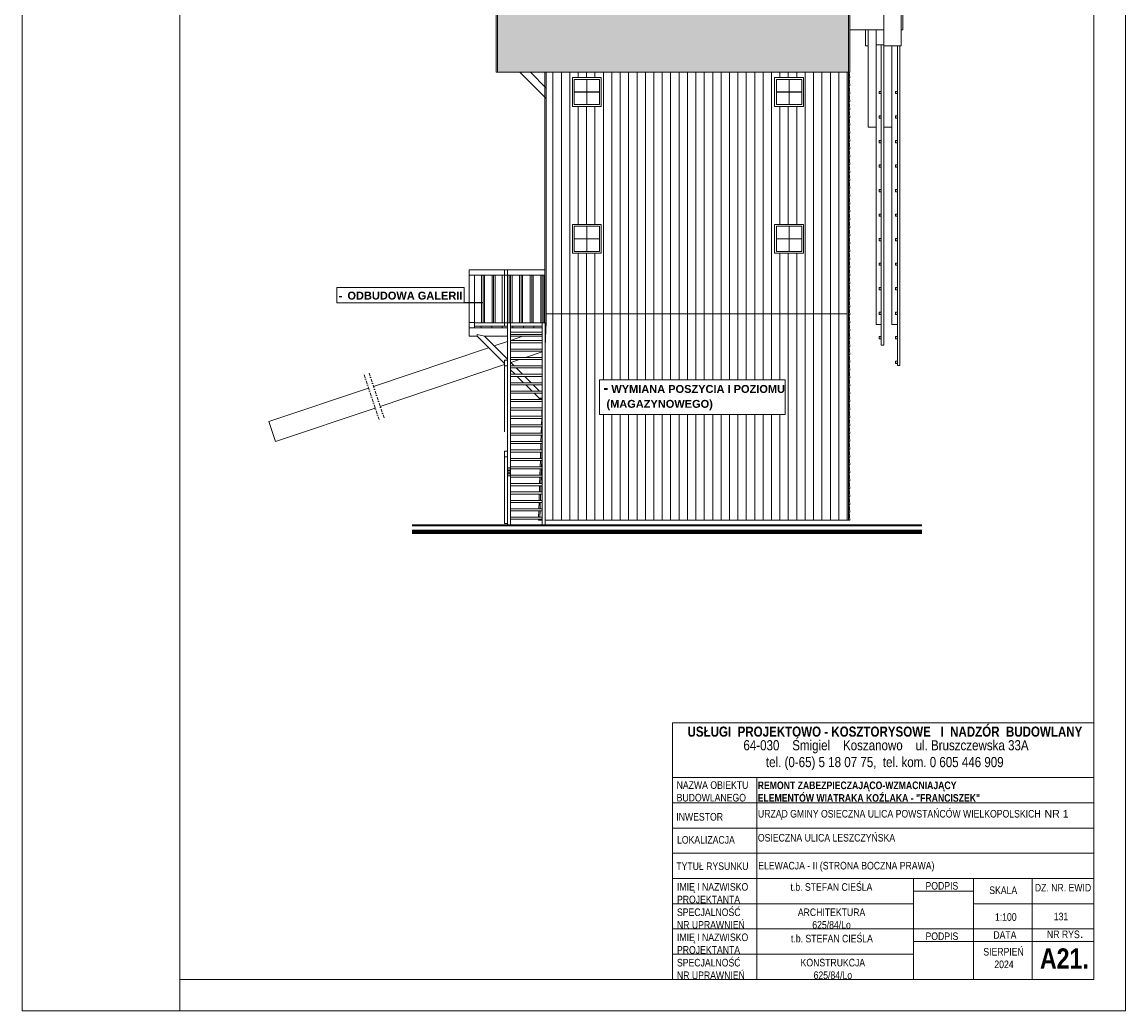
# Model space of a CAD drawing. Header units: millimetres. Extents: x -80660 to 263001, y 590205 to 619905.
# Tile 59 of 64: x 194225 to 215235, y 590205 to 609025. Entities that reach past the tile are written whole.
import ezdxf

# ---------------------------------------------------------------- set-up
doc = ezdxf.new("R2010")
doc.units = ezdxf.units.MM
doc.linetypes.add('DASHDOTX2', pattern=[2, 1, -0.5, 0, -0.5])
for name, color, linetype, lineweight in [('l.c. 20', 55, 'Continuous', 20), ('l.c. 35', 6, 'Continuous', 35), ('l.c. 5', 8, 'Continuous', 5), ('l.c.9', 3, 'Continuous', 9), ('l.k.k 15', 1, 'Continuous', 15), ('l.kr.kp.9', 5, 'DASHDOTX2', 9)]:
    doc.layers.add(name, color=color, linetype=linetype, lineweight=lineweight)
doc.styles.add('styl1', font='arial.ttf')
doc.dimstyles.new('stefan', dxfattribs={"dimtxt": 80, "dimasz": 60, "dimexe": 35, "dimexo": 0, "dimgap": 10, "dimtad": 1, "dimdec": 1, "dimlfac": 0.1, "dimtxsty": 'styl1', "dimblk": 'ARCHTICK', "dimcen": 2.5, "dimdle": 25, "dimadec": 0, "dimazin": 0, "dimtfac": 1, "dimtdec": 1, "dimtmove": 0, "dimatfit": 3, "dimfxl": 1, "dimarcsym": 0})

# ---------------------------------------------------------------- blocks, each defined once
blk = doc.blocks.new('_ArchTick')
at = {"color": 0, "const_width": 0.15}
blk.add_lwpolyline([(-0.5, -0.5), (0.5, 0.5)], dxfattribs=at)

msp = doc.modelspace()

# ---------------------------------------------------------------- hatches: boundary and pattern name
at = {"layer": 'l.c. 5'}
h = msp.add_hatch(dxfattribs=at)
h.set_pattern_fill('AR-RSHKE', color=0, scale=0.5, style=0)
h.set_pattern_definition([(0, (203274.12, 608069.9), (323.85, 152.4), [76.2, -63.5, 88.9, -38.1, 114.3, -50.8]), (0, (203350.32, 608076.25), (323.85, 152.4), [63.5, -241.3, 50.8, -76.2]), (0, (203502.72, 608060.37), (323.85, 152.4), [38.1, -393.7]), (90, (203274.12, 608069.9), (-107.95, 152.4), [146.05, -463.55]), (90, (203350.32, 608069.9), (-107.95, 152.4), [142.875, -466.725]), (90, (203413.82, 608069.9), (-107.95, 152.4), [133.35, -476.25]), (90, (203502.72, 608060.37), (-107.95, 152.4), [146.05, -463.55]), (90, (203540.82, 608060.37), (-107.95, 152.4), [146.05, -463.55]), (90, (203655.12, 608069.9), (-107.95, 152.4), [139.7, -469.9])])
h.paths.add_polyline_path([(203274.12, 608069.9), (203274.12, 612874.3), (208969.64, 612874.3), (209954.12, 610268.95), (209954.12, 608069.9)])
h.paths.add_polyline_path([(205120.35, 610141.82), (207961.08, 610141.82), (207961.08, 610644.43), (205120.35, 610644.43)], flags=16)
h.paths.add_polyline_path([(207967.08, 610145.93), (205134.81, 610145.93), (205134.81, 610628.61), (207967.08, 610628.61)], flags=24)
at = {"layer": 'l.c.9'}
h = msp.add_hatch(color=0, dxfattribs=at)
h.paths.add_polyline_path([(210579.12, 607705.11), (210539.12, 607705.11), (210539.12, 607662.68), (210579.12, 607662.68)])
h.paths.add_polyline_path([(210579.12, 607238.42), (210539.12, 607238.42), (210539.12, 607195.99), (210579.12, 607195.99)])
h.paths.add_polyline_path([(210579.12, 606771.73), (210539.12, 606771.73), (210539.12, 606729.3), (210579.12, 606729.3)])
h.paths.add_polyline_path([(210579.12, 606305.04), (210539.12, 606305.04), (210539.12, 606262.61), (210579.12, 606262.61)])
h.paths.add_polyline_path([(210579.12, 605838.35), (210539.12, 605838.35), (210539.12, 605795.92), (210579.12, 605795.92)])
h.paths.add_polyline_path([(210579.12, 605371.66), (210539.12, 605371.66), (210539.12, 605329.23), (210579.12, 605329.23)])
h.paths.add_polyline_path([(210579.12, 604904.97), (210539.12, 604904.97), (210539.12, 604862.54), (210579.12, 604862.54)])
h.paths.add_polyline_path([(210579.12, 604438.28), (210539.12, 604438.28), (210539.12, 604395.85), (210579.12, 604395.85)])
h.paths.add_polyline_path([(210579.12, 603971.59), (210539.12, 603971.59), (210539.12, 603929.16), (210579.12, 603929.16)])
h.paths.add_polyline_path([(210579.12, 603504.9), (210539.12, 603504.9), (210539.12, 603462.47), (210579.12, 603462.47)])
h.paths.add_polyline_path([(210579.12, 603038.21), (210539.12, 603038.21), (210539.12, 602995.78), (210579.12, 602995.78)])
h = msp.add_hatch(color=0, dxfattribs=at)
h.paths.add_polyline_path([(210889.12, 607705.11), (210849.12, 607705.11), (210849.12, 607662.68), (210889.12, 607662.68)])
h.paths.add_polyline_path([(210889.12, 607238.42), (210849.12, 607238.42), (210849.12, 607195.99), (210889.12, 607195.99)])
h.paths.add_polyline_path([(210889.12, 606771.73), (210849.12, 606771.73), (210849.12, 606729.3), (210889.12, 606729.3)])
h.paths.add_polyline_path([(210889.12, 606305.04), (210849.12, 606305.04), (210849.12, 606262.61), (210889.12, 606262.61)])
h.paths.add_polyline_path([(210889.12, 605838.35), (210849.12, 605838.35), (210849.12, 605795.92), (210889.12, 605795.92)])
h.paths.add_polyline_path([(210889.12, 605371.66), (210849.12, 605371.66), (210849.12, 605329.23), (210889.12, 605329.23)])
h.paths.add_polyline_path([(210889.12, 604904.97), (210849.12, 604904.97), (210849.12, 604862.54), (210889.12, 604862.54)])
h.paths.add_polyline_path([(210889.12, 604438.28), (210849.12, 604438.28), (210849.12, 604395.85), (210889.12, 604395.85)])
h.paths.add_polyline_path([(210889.12, 603971.59), (210849.12, 603971.59), (210849.12, 603929.16), (210889.12, 603929.16)])
h.paths.add_polyline_path([(210889.12, 603504.9), (210849.12, 603504.9), (210849.12, 603462.47), (210889.12, 603462.47)])
h.paths.add_polyline_path([(210889.12, 603038.21), (210849.12, 603038.21), (210849.12, 602995.78), (210889.12, 602995.78)])
h.paths.add_polyline_path([(210889.12, 602571.52), (210849.12, 602571.52), (210849.12, 602529.09), (210889.12, 602529.09)])

# ---------------------------------------------------------------- linework, layer by layer
at = {"layer": 'l.c. 20', "color": 0}
for p, q in [((210629.12, 608574.97), (210629.12, 609474.97)), ((210959.12, 608574.97), (210959.12, 609474.97)), ((210989.12, 608874.97), (210989.12, 609174.97)), ((209979.12, 608874.97), (210629.12, 608874.97)), ((210279.12, 608574.97), (210279.12, 608874.97)), ((210329.12, 607024.97), (210329.12, 608874.97)), ((210479.12, 603271.55), (210479.12, 608874.97)), ((210959.12, 608874.97), (210989.12, 608874.97)), ((210279.12, 608574.97), (210329.12, 608574.97)), ((210629.12, 608594.97), (210479.12, 608594.97)), ((210629.12, 608574.97), (210959.12, 608574.97)), ((210779.12, 603271.55), (210779.12, 608574.97)), ((210329.12, 607024.97), (210479.12, 607024.97)), ((210779.12, 607024.97), (210629.12, 607024.97)), ((203404.12, 603238.33), (203404.12, 604306.33)), ((203464.12, 599442.13), (203464.12, 604306.33)), ((203524.12, 599442.13), (203524.12, 603298.33)), ((204124.12, 599442.13), (204124.12, 603298.33)), ((204184.12, 599442.13), (204184.12, 603298.33)), ((210479.12, 603271.55), (210579.12, 603271.55)), ((210779.12, 603271.55), (210889.12, 603271.55)), ((203758.46, 603046.33), (203524.12, 602967.58)), ((203105.25, 602826.82), (200913.44, 602090.27)), ((203464.12, 602947.42), (203211.1, 602862.39)), ((203214.62, 602863.57), (203211.1, 602862.39)), ((203404.12, 601227.66), (203404.12, 602591.33)), ((203690.49, 602601.51), (203526.94, 602546.55)), ((204124.12, 602747.23), (203809.52, 602641.51)), ((203404.12, 602505.27), (201040.85, 601711.11)), ((200818.65, 602058.42), (198922.83, 601421.33)), ((200946.06, 601679.25), (199050.24, 601042.17)), ((198922.83, 601421.33), (199050.24, 601042.17)), ((203404.12, 599483.43), (203404.12, 600857.88))]:
    msp.add_line(p, q, dxfattribs=at)
at = {"layer": 'l.c. 35', "color": 0}
for p, q in [((211349.82, 599442.13), (201648.85, 599442.13)), ((211349.82, 599342.13), (201648.85, 599342.13)), ((211349.82, 599337.13), (201648.85, 599337.13)), ((211349.82, 599332.13), (201648.85, 599332.13)), ((211349.82, 599327.13), (201648.85, 599327.13)), ((211349.82, 599322.13), (201648.85, 599322.13)), ((211349.82, 599317.13), (201648.85, 599317.13)), ((211349.82, 599312.13), (201648.85, 599312.13)), ((211349.82, 599307.13), (201648.85, 599307.13)), ((211349.82, 599302.13), (201648.85, 599302.13)), ((211349.82, 599297.13), (201648.85, 599297.13))]:
    msp.add_line(p, q, dxfattribs=at)
at = {"layer": 'l.c. 5', "color": 0}
for p, q in [((204329.12, 599546.13), (204329.12, 608069.9)), ((204489.12, 599546.13), (204489.12, 608069.9)), ((204649.12, 599546.13), (204649.12, 608069.9)), ((204649.12, 599546.13), (204649.12, 608069.9)), ((204809.12, 607968.13), (204809.12, 608069.9)), ((204969.12, 607968.13), (204969.12, 608069.9)), ((205129.12, 607968.13), (205129.12, 608069.9)), ((205289.12, 602219.06), (205289.12, 608069.9)), ((205449.12, 602219.06), (205449.12, 608069.9)), ((205609.12, 602219.06), (205609.12, 608069.9)), ((205769.12, 602219.06), (205769.12, 608069.9)), ((205929.12, 602219.06), (205929.12, 608069.9)), ((206089.12, 602219.06), (206089.12, 608069.9)), ((206249.12, 602219.06), (206249.12, 608069.9)), ((206409.12, 602219.06), (206409.12, 608069.9)), ((206569.12, 602219.06), (206569.12, 608069.9)), ((206729.12, 602219.06), (206729.12, 608069.9)), ((206889.12, 602219.06), (206889.12, 608069.9)), ((207049.12, 602219.06), (207049.12, 608069.9)), ((207209.12, 602219.06), (207209.12, 608069.9)), ((207369.12, 602219.06), (207369.12, 608069.9)), ((207529.12, 602219.06), (207529.12, 608069.9)), ((207689.12, 602219.06), (207689.12, 608069.9)), ((207849.12, 602219.06), (207849.12, 608069.9)), ((208009.12, 602219.06), (208009.12, 608069.9)), ((208169.12, 602219.06), (208169.12, 608069.9)), ((208329.12, 602219.06), (208329.12, 608069.9)), ((208489.12, 602219.06), (208489.12, 608069.9)), ((208649.12, 607968.13), (208649.12, 608069.9)), ((208809.12, 607968.13), (208809.12, 608069.9)), ((208969.12, 607968.13), (208969.12, 608069.9)), ((209129.12, 599546.13), (209129.12, 608069.9)), ((209289.12, 599546.13), (209289.12, 608069.9)), ((209449.12, 599546.13), (209449.12, 608069.9)), ((209609.12, 599546.13), (209609.12, 608069.9)), ((209769.12, 599546.13), (209769.12, 608069.9)), ((204809.12, 605174.13), (204809.12, 607418.13)), ((204969.12, 605174.13), (204969.12, 607418.13)), ((205129.12, 605174.13), (205129.12, 607418.13)), ((208649.12, 605174.13), (208649.12, 607418.13)), ((208809.12, 605174.13), (208809.12, 607418.13)), ((208969.12, 605174.13), (208969.12, 607418.13)), ((204809.12, 599546.13), (204809.12, 604624.13)), ((204969.12, 599546.13), (204969.12, 604624.13)), ((205129.12, 599546.13), (205129.12, 604624.13)), ((208649.12, 602219.06), (208649.12, 604624.13)), ((208809.12, 599546.13), (208809.12, 604624.13)), ((208969.12, 599546.13), (208969.12, 604624.13)), ((205289.12, 599546.13), (205289.12, 601554.14)), ((205449.12, 599546.13), (205449.12, 601554.14)), ((205609.12, 599546.13), (205609.12, 601554.14)), ((205769.12, 599546.13), (205769.12, 601554.14)), ((205929.12, 599546.13), (205929.12, 601554.14)), ((206089.12, 599546.13), (206089.12, 601554.14)), ((206249.12, 599546.13), (206249.12, 601554.14)), ((206409.12, 599546.13), (206409.12, 601554.14)), ((206569.12, 599546.13), (206569.12, 601554.14)), ((206729.12, 599546.13), (206729.12, 601554.14)), ((206889.12, 599546.13), (206889.12, 601554.14)), ((207049.12, 599546.13), (207049.12, 601554.14)), ((207209.12, 599546.13), (207209.12, 601554.14)), ((207369.12, 599546.13), (207369.12, 601554.14)), ((207529.12, 599546.13), (207529.12, 601554.14)), ((207689.12, 599546.13), (207689.12, 601554.14)), ((207849.12, 599546.13), (207849.12, 601554.14)), ((208009.12, 599546.13), (208009.12, 601554.14)), ((208169.12, 599546.13), (208169.12, 601554.14)), ((208329.12, 599546.13), (208329.12, 601554.14)), ((208489.12, 599546.13), (208489.12, 601554.14)), ((208649.12, 599546.13), (208649.12, 601554.14))]:
    msp.add_line(p, q, dxfattribs=at)
at = {"layer": 'l.c.9', "color": 0}
for p, q in [((194225.06, 619904.52), (194225.06, 590204.52)), ((197225.06, 619904.52), (197225.06, 590204.52)), ((215225.06, 619904.52), (215225.06, 590204.52)), ((214625.06, 619104.52), (214625.06, 590804.52)), ((203249.12, 612919.36), (203249.12, 608069.9)), ((203274.12, 612919.36), (203274.12, 608069.9)), ((209954.12, 608069.9), (209954.12, 610268.95)), ((209979.12, 608069.9), (209979.12, 610202.79)), ((210579.12, 602875.57), (210579.12, 608594.97)), ((210629.12, 602875.57), (210629.12, 608574.97)), ((210889.12, 602486.66), (210889.12, 608574.97)), ((210929.12, 602486.66), (210929.12, 608574.97)), ((203249.12, 608069.9), (209979.12, 608069.9)), ((204199.12, 607572.05), (203701.27, 608069.9)), ((204199.12, 607770.04), (203899.26, 608069.9)), ((204174.12, 608069.9), (204174.12, 603298.33)), ((204199.12, 608069.9), (204199.12, 603314.13)), ((209929.12, 599546.13), (209929.12, 608069.9)), ((209954.12, 608069.9), (209954.12, 599546.13)), ((209979.12, 607966.13), (209968.74, 608069.9)), ((205249.12, 607968.13), (204699.12, 607968.13)), ((204699.12, 607968.13), (204699.12, 607418.13)), ((204972.12, 607933.13), (204734.12, 607933.13)), ((204734.12, 607933.13), (204734.12, 607694.13)), ((204974.12, 607935.13), (204972.12, 607933.13)), ((204972.12, 607933.13), (204972.12, 607695.13)), ((204976.12, 607933.13), (204974.12, 607935.13)), ((204976.12, 607933.13), (204976.12, 607695.13)), ((205214.12, 607933.13), (204976.12, 607933.13)), ((205214.12, 607933.13), (205214.12, 607695.13)), ((205249.12, 607968.13), (205249.12, 607418.13)), ((209099.12, 607968.13), (208549.12, 607968.13)), ((208549.12, 607968.13), (208549.12, 607418.13)), ((208584.12, 607933.13), (208584.12, 607694.13)), ((208822.12, 607933.13), (208584.12, 607933.13)), ((208824.12, 607935.13), (208822.12, 607933.13)), ((208822.12, 607933.13), (208822.12, 607695.13)), ((208826.12, 607933.13), (208824.12, 607935.13)), ((209064.12, 607933.13), (208826.12, 607933.13)), ((208826.12, 607933.13), (208826.12, 607695.13)), ((209064.12, 607933.13), (209064.12, 607695.13)), ((209099.12, 607968.13), (209099.12, 607418.13)), ((209979.12, 607966.13), (209954.12, 607966.13)), ((209979.12, 607816.13), (209954.12, 607816.13)), ((209979.12, 607816.13), (209964.12, 607966.13)), ((209979.12, 607661.13), (209964.12, 607816.13)), ((204732.12, 607693.13), (204734.12, 607695.13)), ((204732.12, 607693.13), (204734.12, 607691.13)), ((204972.12, 607695.13), (204734.12, 607695.13)), ((204734.12, 607692.13), (204734.12, 607453.13)), ((204972.12, 607691.13), (204734.12, 607691.13)), ((204976.12, 607691.13), (204972.12, 607695.13)), ((204976.12, 607695.13), (204972.12, 607691.13)), ((204972.12, 607691.13), (204972.12, 607453.13)), ((205214.12, 607695.13), (204976.12, 607695.13)), ((205214.12, 607691.13), (204976.12, 607691.13)), ((204976.12, 607691.13), (204976.12, 607453.13)), ((205216.12, 607693.13), (205214.12, 607695.13)), ((205216.12, 607693.13), (205214.12, 607691.13)), ((205214.12, 607691.13), (205214.12, 607453.13)), ((208582.12, 607693.13), (208584.12, 607695.13)), ((208582.12, 607693.13), (208584.12, 607691.13)), ((208822.12, 607695.13), (208584.12, 607695.13)), ((208584.12, 607692.13), (208584.12, 607453.13)), ((208822.12, 607691.13), (208584.12, 607691.13)), ((208826.12, 607695.13), (208822.12, 607691.13)), ((208826.12, 607691.13), (208822.12, 607695.13)), ((208822.12, 607691.13), (208822.12, 607453.13)), ((209064.12, 607695.13), (208826.12, 607695.13)), ((209064.12, 607691.13), (208826.12, 607691.13)), ((208826.12, 607691.13), (208826.12, 607453.13)), ((209066.12, 607693.13), (209064.12, 607695.13)), ((209066.12, 607693.13), (209064.12, 607691.13)), ((209064.12, 607691.13), (209064.12, 607453.13)), ((209979.12, 607661.13), (209954.12, 607661.13)), ((209979.12, 607511.13), (209964.12, 607661.13)), ((210539.12, 607705.11), (210579.12, 607705.11)), ((210539.12, 607662.68), (210539.12, 607705.11)), ((210539.12, 607662.68), (210579.12, 607662.68)), ((210849.12, 607705.11), (210889.12, 607705.11)), ((210849.12, 607662.68), (210849.12, 607705.11)), ((210849.12, 607662.68), (210889.12, 607662.68)), ((205249.12, 607418.13), (204699.12, 607418.13)), ((204972.12, 607453.13), (204734.12, 607453.13)), ((204974.12, 607451.13), (204972.12, 607453.13)), ((204974.12, 607451.13), (204976.12, 607453.13)), ((205214.12, 607453.13), (204976.12, 607453.13)), ((209099.12, 607418.13), (208549.12, 607418.13)), ((208822.12, 607453.13), (208584.12, 607453.13)), ((208824.12, 607451.13), (208822.12, 607453.13)), ((208824.12, 607451.13), (208826.12, 607453.13)), ((209064.12, 607453.13), (208826.12, 607453.13)), ((209979.12, 607511.13), (209954.12, 607511.13)), ((209979.12, 607361.13), (209964.12, 607511.13)), ((209979.12, 607361.13), (209954.12, 607361.13)), ((209979.12, 607211.13), (209954.12, 607211.13)), ((209979.12, 607211.13), (209964.12, 607361.13)), ((209979.12, 607061.13), (209964.12, 607211.13)), ((210539.12, 607238.42), (210579.12, 607238.42)), ((210539.12, 607195.99), (210539.12, 607238.42)), ((210539.12, 607195.99), (210579.12, 607195.99)), ((210849.12, 607238.42), (210889.12, 607238.42)), ((210849.12, 607195.99), (210849.12, 607238.42)), ((210849.12, 607238.42), (210889.12, 607238.42)), ((210849.12, 607195.99), (210849.12, 607238.42)), ((210849.12, 607195.99), (210889.12, 607195.99)), ((210849.12, 607195.99), (210889.12, 607195.99)), ((209979.12, 607061.13), (209954.12, 607061.13)), ((209979.12, 606911.13), (209964.12, 607061.13)), ((209979.12, 606911.13), (209954.12, 606911.13)), ((209979.12, 606761.13), (209954.12, 606761.13)), ((209979.12, 606761.13), (209964.12, 606911.13)), ((209979.12, 606611.13), (209964.12, 606761.13)), ((210539.12, 606729.3), (210539.12, 606771.73)), ((210539.12, 606771.73), (210579.12, 606771.73)), ((210849.12, 606771.73), (210889.12, 606771.73)), ((210849.12, 606729.3), (210849.12, 606771.73)), ((209979.12, 606611.13), (209954.12, 606611.13)), ((209979.12, 606461.13), (209964.12, 606611.13)), ((210539.12, 606729.3), (210579.12, 606729.3)), ((210849.12, 606729.3), (210889.12, 606729.3)), ((209979.12, 606461.13), (209954.12, 606461.13)), ((209979.12, 606311.13), (209964.12, 606461.13)), ((209979.12, 606461.13), (209979.12, 606461.13)), ((209979.12, 606311.13), (209954.12, 606311.13)), ((209979.12, 606161.13), (209954.12, 606161.13)), ((209979.12, 606161.13), (209964.12, 606311.13)), ((209979.12, 606011.13), (209964.12, 606161.13)), ((210539.12, 606262.61), (210539.12, 606305.04)), ((210539.12, 606305.04), (210579.12, 606305.04)), ((210539.12, 606262.61), (210579.12, 606262.61)), ((210849.12, 606305.04), (210889.12, 606305.04)), ((210849.12, 606262.61), (210849.12, 606305.04)), ((210849.12, 606262.61), (210889.12, 606262.61)), ((209979.12, 606011.13), (209954.12, 606011.13)), ((209979.12, 605861.13), (209964.12, 606011.13)), ((209979.12, 605861.13), (209954.12, 605861.13)), ((209979.12, 605711.13), (209954.12, 605711.13)), ((209979.12, 605711.13), (209964.12, 605861.13)), ((209979.12, 605561.13), (209964.12, 605711.13)), ((210539.12, 605795.92), (210539.12, 605838.35)), ((210539.12, 605838.35), (210579.12, 605838.35)), ((210539.12, 605795.92), (210579.12, 605795.92)), ((210849.12, 605795.92), (210849.12, 605838.35)), ((210849.12, 605838.35), (210889.12, 605838.35)), ((210849.12, 605795.92), (210889.12, 605795.92)), ((209979.12, 605561.13), (209954.12, 605561.13)), ((209979.12, 605561.13), (209954.12, 605561.13)), ((209979.12, 605411.13), (209964.12, 605561.13)), ((209979.12, 605411.13), (209954.12, 605411.13)), ((209979.12, 605261.13), (209964.12, 605411.13)), ((210539.12, 605329.23), (210539.12, 605371.66)), ((210539.12, 605371.66), (210579.12, 605371.66)), ((210539.12, 605329.23), (210579.12, 605329.23)), ((210849.12, 605329.23), (210849.12, 605371.66)), ((210849.12, 605371.66), (210889.12, 605371.66)), ((210849.12, 605329.23), (210889.12, 605329.23)), ((205249.12, 605174.13), (204699.12, 605174.13)), ((204699.12, 605174.13), (204699.12, 604624.13)), ((204972.12, 605139.13), (204734.12, 605139.13)), ((204734.12, 605139.13), (204734.12, 604900.13)), ((204974.12, 605141.13), (204972.12, 605139.13)), ((204972.12, 605139.13), (204972.12, 604901.13)), ((204976.12, 605139.13), (204974.12, 605141.13)), ((205214.12, 605139.13), (204976.12, 605139.13)), ((204976.12, 605139.13), (204976.12, 604901.13)), ((205214.12, 605139.13), (205214.12, 604901.13)), ((205249.12, 605174.13), (205249.12, 604624.13)), ((209099.12, 605174.13), (208549.12, 605174.13)), ((208549.12, 605174.13), (208549.12, 604624.13)), ((208822.12, 605139.13), (208584.12, 605139.13)), ((208584.12, 605139.13), (208584.12, 604900.13)), ((208824.12, 605141.13), (208822.12, 605139.13)), ((208822.12, 605139.13), (208822.12, 604901.13)), ((208826.12, 605139.13), (208824.12, 605141.13)), ((209064.12, 605139.13), (208826.12, 605139.13)), ((208826.12, 605139.13), (208826.12, 604901.13)), ((209064.12, 605139.13), (209064.12, 604901.13)), ((209099.12, 605174.13), (209099.12, 604624.13)), ((209979.12, 605261.13), (209954.12, 605261.13)), ((209979.12, 605106.13), (209954.12, 605106.13)), ((209979.12, 605106.13), (209964.12, 605261.13)), ((209979.12, 604956.13), (209964.12, 605106.13)), ((204732.12, 604899.13), (204734.12, 604901.13)), ((204732.12, 604899.13), (204734.12, 604897.13)), ((204972.12, 604901.13), (204734.12, 604901.13)), ((204734.12, 604898.13), (204734.12, 604659.13)), ((204972.12, 604897.13), (204734.12, 604897.13)), ((204976.12, 604901.13), (204972.12, 604897.13)), ((204976.12, 604897.13), (204972.12, 604901.13)), ((204972.12, 604897.13), (204972.12, 604659.13)), ((205214.12, 604901.13), (204976.12, 604901.13)), ((204976.12, 604897.13), (204976.12, 604659.13)), ((205214.12, 604897.13), (204976.12, 604897.13)), ((205216.12, 604899.13), (205214.12, 604901.13)), ((205216.12, 604899.13), (205214.12, 604897.13)), ((205214.12, 604897.13), (205214.12, 604659.13)), ((208582.12, 604899.13), (208584.12, 604901.13)), ((208582.12, 604899.13), (208584.12, 604897.13)), ((208822.12, 604901.13), (208584.12, 604901.13)), ((208584.12, 604898.13), (208584.12, 604659.13)), ((208822.12, 604897.13), (208584.12, 604897.13)), ((208826.12, 604901.13), (208822.12, 604897.13)), ((208826.12, 604897.13), (208822.12, 604901.13)), ((208822.12, 604897.13), (208822.12, 604659.13)), ((209064.12, 604901.13), (208826.12, 604901.13)), ((208826.12, 604897.13), (208826.12, 604659.13)), ((209064.12, 604897.13), (208826.12, 604897.13)), ((209066.12, 604899.13), (209064.12, 604901.13)), ((209066.12, 604899.13), (209064.12, 604897.13)), ((209064.12, 604897.13), (209064.12, 604659.13)), ((209979.12, 604956.13), (209954.12, 604956.13)), ((209979.12, 604806.13), (209964.12, 604956.13)), ((210539.12, 604862.54), (210539.12, 604904.97)), ((210539.12, 604904.97), (210579.12, 604904.97)), ((210849.12, 604862.54), (210849.12, 604904.97)), ((210849.12, 604904.97), (210889.12, 604904.97)), ((210849.12, 604862.54), (210849.12, 604904.97)), ((210849.12, 604904.97), (210889.12, 604904.97)), ((204972.12, 604659.13), (204734.12, 604659.13)), ((204974.12, 604657.13), (204972.12, 604659.13)), ((204974.12, 604657.13), (204976.12, 604659.13)), ((205214.12, 604659.13), (204976.12, 604659.13)), ((208822.12, 604659.13), (208584.12, 604659.13)), ((208824.12, 604657.13), (208822.12, 604659.13)), ((208824.12, 604657.13), (208826.12, 604659.13)), ((209064.12, 604659.13), (208826.12, 604659.13)), ((209979.12, 604806.13), (209954.12, 604806.13)), ((209979.12, 604656.13), (209954.12, 604656.13)), ((209979.12, 604656.13), (209954.12, 604656.13)), ((209979.12, 604656.13), (209964.12, 604806.13)), ((209979.12, 604506.13), (209964.12, 604656.13)), ((210539.12, 604862.54), (210579.12, 604862.54)), ((210849.12, 604862.54), (210889.12, 604862.54)), ((210849.12, 604862.54), (210889.12, 604862.54)), ((205249.12, 604624.13), (204699.12, 604624.13)), ((209099.12, 604624.13), (208549.12, 604624.13)), ((209979.12, 604506.13), (209954.12, 604506.13)), ((209979.12, 604356.13), (209964.12, 604506.13)), ((202734.12, 604306.33), (203464.12, 604306.33)), ((202734.12, 604306.33), (202734.12, 603046.33)), ((203464.12, 604306.33), (204174.12, 604306.33)), ((209979.12, 604356.13), (209954.12, 604356.13)), ((209979.12, 604201.13), (209964.12, 604356.13)), ((210539.12, 604438.28), (210579.12, 604438.28)), ((210539.12, 604395.85), (210539.12, 604438.28)), ((210539.12, 604395.85), (210579.12, 604395.85)), ((210849.12, 604395.85), (210849.12, 604438.28)), ((210849.12, 604438.28), (210889.12, 604438.28)), ((210849.12, 604395.85), (210889.12, 604395.85)), ((202734.12, 604206.33), (203404.12, 604206.33)), ((202834.12, 604206.33), (202834.12, 603206.33)), ((202970.62, 603298.33), (202970.62, 604206.33)), ((202999.12, 604206.33), (202999.12, 603298.33)), ((203027.62, 603298.33), (203027.62, 604206.33)), ((203170.62, 603298.33), (203170.62, 604206.33)), ((203199.12, 604206.33), (203199.12, 603298.33)), ((203227.62, 603298.33), (203227.62, 604206.33)), ((203364.12, 604206.33), (203364.12, 603298.33)), ((203404.12, 604206.33), (203464.12, 604206.33)), ((203464.12, 604206.33), (204174.12, 604206.33)), ((203495.62, 603298.33), (203495.62, 604206.33)), ((203524.12, 604206.33), (203524.12, 603298.33)), ((203552.62, 603298.33), (203552.62, 604206.33)), ((203695.62, 603298.33), (203695.62, 604206.33)), ((203724.12, 604206.33), (203724.12, 603298.33)), ((203752.62, 603298.33), (203752.62, 604206.33)), ((203895.62, 603298.33), (203895.62, 604206.33)), ((203924.12, 604206.33), (203924.12, 603298.33)), ((203952.62, 603298.33), (203952.62, 604206.33)), ((204095.62, 603298.33), (204095.62, 604206.33)), ((204124.12, 604206.33), (204124.12, 603298.33)), ((204152.62, 603298.33), (204152.62, 604206.33)), ((209979.12, 604201.13), (209954.12, 604201.13)), ((209979.12, 604051.13), (209954.12, 604051.13)), ((209979.12, 604051.13), (209964.12, 604201.13)), ((209979.12, 603901.13), (209964.12, 604051.13)), ((209979.12, 603901.13), (209954.12, 603901.13)), ((209979.12, 603751.13), (209964.12, 603901.13)), ((210539.12, 603971.59), (210579.12, 603971.59)), ((210539.12, 603929.16), (210539.12, 603971.59)), ((210539.12, 603929.16), (210579.12, 603929.16)), ((210849.12, 603929.16), (210849.12, 603971.59)), ((210849.12, 603971.59), (210889.12, 603971.59)), ((210849.12, 603929.16), (210889.12, 603929.16)), ((209979.12, 603751.13), (209954.12, 603751.13)), ((209979.12, 603601.13), (209964.12, 603751.13)), ((204199.12, 603474.13), (209929.12, 603474.13)), ((209979.12, 603601.13), (209954.12, 603601.13)), ((209979.12, 603451.13), (209954.12, 603451.13)), ((209979.12, 603451.13), (209964.12, 603601.13)), ((209979.12, 603301.13), (209964.12, 603451.13)), ((210539.12, 603504.9), (210579.12, 603504.9)), ((210539.12, 603462.47), (210539.12, 603504.9)), ((210539.12, 603462.47), (210579.12, 603462.47)), ((210849.12, 603504.9), (210889.12, 603504.9)), ((210849.12, 603462.47), (210849.12, 603504.9)), ((210849.12, 603462.47), (210889.12, 603462.47)), ((202834.12, 603306.33), (202734.12, 603306.33)), ((202734.12, 603206.33), (203464.12, 603206.33)), ((202834.12, 603298.33), (203464.12, 603298.33)), ((202834.12, 603238.33), (203464.12, 603238.33)), ((202965.52, 603238.33), (202965.52, 603206.33)), ((203165.52, 603238.33), (203165.52, 603206.33)), ((203365.52, 603238.33), (203365.52, 603206.33)), ((203464.12, 603298.33), (204198.61, 603298.33)), ((203524.12, 603238.33), (204124.12, 603238.33)), ((203524.12, 603206.33), (204124.12, 603206.33)), ((203565.52, 603238.33), (203565.52, 603206.33)), ((203765.52, 603238.33), (203765.52, 603206.33)), ((203965.52, 603238.33), (203965.52, 603206.33)), ((204199.12, 603314.13), (204184.12, 602846.57)), ((209979.12, 603301.13), (209954.12, 603301.13)), ((209979.12, 603151.13), (209964.12, 603301.13)), ((202885.74, 603046.33), (202734.12, 603046.33)), ((202734.12, 603046.33), (202885.74, 603046.33)), ((202885.74, 603076.33), (202885.74, 603046.33)), ((202885.74, 603046.33), (202885.74, 603076.33)), ((202885.74, 603076.33), (203027.16, 603046.33)), ((203404.12, 602527.95), (202885.74, 603046.33)), ((203027.16, 603046.33), (203214.62, 603046.33)), ((203464.12, 603046.33), (203027.16, 603046.33)), ((203464.12, 602609.37), (203027.16, 603046.33)), ((204124.12, 603121.51), (203524.12, 603121.51)), ((204124.12, 603081.51), (203524.12, 603081.51)), ((204124.12, 603046.33), (203524.12, 603046.33)), ((203524.12, 603046.33), (203934.62, 603046.33)), ((209979.12, 603151.13), (209954.12, 603151.13)), ((209979.12, 603001.13), (209954.12, 603001.13)), ((209979.12, 603001.13), (209964.12, 603151.13)), ((209979.12, 602851.13), (209964.12, 603001.13)), ((209979.12, 603001.13), (209979.12, 603001.13)), ((210539.12, 603038.21), (210579.12, 603038.21)), ((210539.12, 602995.78), (210539.12, 603038.21)), ((210539.12, 602995.78), (210579.12, 602995.78)), ((210849.12, 603038.21), (210889.12, 603038.21)), ((210849.12, 602995.78), (210849.12, 603038.21)), ((210849.12, 602995.78), (210889.12, 602995.78)), ((204124.12, 602961.51), (203524.12, 602961.51)), ((204124.12, 602921.51), (203524.12, 602921.51)), ((204124.12, 602801.51), (203524.12, 602801.51)), ((209979.12, 602851.13), (209954.12, 602851.13)), ((209979.12, 602701.13), (209964.12, 602851.13)), ((210579.12, 602875.57), (210629.12, 602875.57)), ((203404.12, 602591.33), (203464.12, 602591.33)), ((204124.12, 602761.51), (203524.12, 602761.51)), ((204124.12, 602641.51), (203524.12, 602641.51)), ((204124.12, 602601.51), (203524.12, 602601.51)), ((209979.12, 602701.13), (209954.12, 602701.13)), ((209979.12, 602551.13), (209964.12, 602701.13)), ((210849.12, 602571.52), (210889.12, 602571.52)), ((210849.12, 602529.09), (210849.12, 602571.52)), ((203404.12, 602484.66), (203464.12, 602484.66)), ((203591.98, 602481.51), (203524.12, 602549.37)), ((204124.12, 602481.51), (203524.12, 602481.51)), ((204124.12, 602441.51), (203524.12, 602441.51)), ((203610.56, 602321.51), (203524.12, 602407.95)), ((203751.98, 602321.51), (203631.98, 602441.51)), ((209979.12, 602551.13), (209954.12, 602551.13)), ((209979.12, 602401.13), (209954.12, 602401.13)), ((209979.12, 602401.13), (209964.12, 602551.13)), ((209979.12, 602251.13), (209964.12, 602401.13)), ((210849.12, 602529.09), (210889.12, 602529.09)), ((210889.12, 602486.66), (210929.12, 602486.66)), ((204048.94, 602321.51), (203524.12, 602321.51)), ((204124.12, 602321.51), (203524.12, 602321.51)), ((204124.12, 602281.51), (203524.12, 602281.51)), ((204124.12, 602161.51), (203524.12, 602161.51)), ((203770.56, 602161.51), (203650.56, 602281.51)), ((203911.98, 602161.51), (203791.98, 602281.51)), ((209979.12, 602251.13), (209954.12, 602251.13)), ((209979.12, 602101.13), (209964.12, 602251.13)), ((204124.12, 602121.51), (203524.12, 602121.51)), ((204124.12, 602001.51), (203524.12, 602001.51)), ((204124.12, 601961.51), (203524.12, 601961.51)), ((203934.62, 601997.45), (203810.56, 602121.51)), ((204071.98, 602001.51), (203951.98, 602121.51)), ((204065.74, 601866.33), (203970.56, 601961.51)), ((204124.12, 601949.37), (204111.98, 601961.51)), ((209979.12, 602101.13), (209954.12, 602101.13)), ((209979.12, 602101.13), (209954.12, 602101.13)), ((209979.12, 601951.13), (209954.12, 601951.13)), ((209979.12, 601951.13), (209964.12, 602101.13)), ((209979.12, 601801.13), (209964.12, 601951.13)), ((204124.12, 601841.51), (203524.12, 601841.51)), ((204124.12, 601801.51), (203524.12, 601801.51)), ((204065.74, 601866.33), (204065.74, 601841.51)), ((204065.74, 601866.33), (204125.74, 601866.33)), ((204065.74, 601866.33), (204090.56, 601841.51)), ((204125.74, 601866.33), (204100.91, 601841.51)), ((204124.12, 601755.84), (204116.6, 601521.51)), ((209979.12, 601801.13), (209954.12, 601801.13)), ((209979.12, 601646.13), (209964.12, 601801.13)), ((204124.12, 601681.51), (203524.12, 601681.51)), ((204124.12, 601641.51), (203524.12, 601641.51)), ((204124.12, 601521.51), (203524.12, 601521.51)), ((209979.12, 601646.13), (209954.12, 601646.13)), ((209979.12, 601496.13), (209964.12, 601646.13)), ((204124.12, 601481.51), (203524.12, 601481.51)), ((204124.12, 601361.51), (203524.12, 601361.51)), ((204124.12, 601321.51), (203524.12, 601321.51)), ((204110.18, 601321.51), (204106.33, 601201.51)), ((204115.31, 601481.51), (204111.46, 601361.51)), ((209979.12, 601496.13), (209954.12, 601496.13)), ((209979.12, 601346.13), (209954.12, 601346.13)), ((209979.12, 601346.13), (209964.12, 601496.13)), ((209979.12, 601196.13), (209964.12, 601346.13)), ((204124.12, 601201.51), (203524.12, 601201.51)), ((204124.12, 601161.51), (203524.12, 601161.51)), ((204105.05, 601161.51), (204101.2, 601041.51)), ((209979.12, 601196.13), (209954.12, 601196.13)), ((209979.12, 601046.13), (209964.12, 601196.13)), ((204124.12, 601041.51), (203524.12, 601041.51)), ((204124.12, 601001.51), (203524.12, 601001.51)), ((204124.12, 601001.51), (203524.12, 601001.51)), ((204124.12, 600881.51), (203524.12, 600881.51)), ((204099.91, 601001.51), (204096.06, 600881.51)), ((204124.12, 600976.33), (204121.07, 600881.51)), ((209979.12, 601046.13), (209954.12, 601046.13)), ((209979.12, 600896.13), (209954.12, 600896.13)), ((209979.12, 600896.13), (209964.12, 601046.13)), ((209979.12, 600746.13), (209964.12, 600896.13)), ((203404.12, 600857.88), (203464.12, 600857.88)), ((203404.12, 600751.2), (203464.12, 600751.2)), ((204124.12, 600841.51), (203524.12, 600841.51)), ((204124.12, 600721.51), (203524.12, 600721.51)), ((204124.12, 600681.51), (203524.12, 600681.51)), ((204089.64, 600681.51), (204085.79, 600561.51)), ((204094.78, 600841.51), (204090.93, 600721.51)), ((204114.66, 600681.51), (204110.81, 600561.51)), ((204119.79, 600841.51), (204115.94, 600721.51)), ((209979.12, 600746.13), (209954.12, 600746.13)), ((209979.12, 600596.13), (209964.12, 600746.13)), ((203464.12, 600537.85), (203524.12, 600537.85)), ((203464.12, 600537.85), (203524.12, 600391.63)), ((203524.12, 600537.85), (203464.12, 600391.63)), ((204124.12, 600561.51), (203524.12, 600561.51)), ((204124.12, 600521.51), (203524.12, 600521.51)), ((204084.51, 600521.51), (204080.66, 600401.51)), ((204109.52, 600521.51), (204105.68, 600401.51)), ((209979.12, 600596.13), (209954.12, 600596.13)), ((209979.12, 600446.13), (209964.12, 600596.13)), ((203464.12, 600391.63), (203524.12, 600391.63)), ((204124.12, 600401.51), (203524.12, 600401.51)), ((204124.12, 600361.51), (203524.12, 600361.51)), ((204079.38, 600361.51), (204075.53, 600241.51)), ((204104.39, 600361.51), (204100.54, 600241.51)), ((209979.12, 600446.13), (209954.12, 600446.13)), ((209979.12, 600296.13), (209954.12, 600296.13)), ((209979.12, 600296.13), (209964.12, 600446.13)), ((209979.12, 600146.13), (209964.12, 600296.13)), ((209979.12, 600446.13), (209979.12, 600446.13)), ((204124.12, 600241.51), (203524.12, 600241.51)), ((204124.12, 600201.51), (203524.12, 600201.51)), ((204124.12, 600081.51), (203524.12, 600081.51)), ((204124.12, 600041.51), (203524.12, 600041.51)), ((204069.11, 600041.51), (204065.26, 599921.51)), ((204074.24, 600201.51), (204070.39, 600081.51)), ((204094.13, 600041.51), (204090.28, 599921.51)), ((204099.26, 600201.51), (204095.41, 600081.51)), ((209979.12, 600146.13), (209954.12, 600146.13)), ((209979.12, 599996.13), (209964.12, 600146.13)), ((204124.12, 599921.51), (203524.12, 599921.51)), ((204124.12, 599881.51), (203524.12, 599881.51)), ((204063.98, 599881.51), (204060.13, 599761.51)), ((204088.99, 599881.51), (204085.14, 599761.51)), ((209979.12, 599996.13), (209954.12, 599996.13)), ((209979.12, 599846.13), (209954.12, 599846.13)), ((209979.12, 599846.13), (209964.12, 599996.13)), ((209979.12, 599696.13), (209964.12, 599846.13)), ((204124.12, 599761.51), (203524.12, 599761.51)), ((204124.12, 599721.51), (203524.12, 599721.51)), ((204058.84, 599721.51), (204054.99, 599601.51)), ((204083.86, 599721.51), (204080.01, 599601.51)), ((209979.12, 599696.13), (209954.12, 599696.13)), ((209979.12, 599546.13), (209964.12, 599696.13)), ((203464.12, 599483.43), (203404.12, 599483.43)), ((204124.12, 599601.51), (203524.12, 599601.51)), ((204124.12, 599561.51), (203524.12, 599561.51)), ((204053.71, 599561.51), (204053.21, 599546.13)), ((204124.12, 599546.13), (204053.21, 599546.13)), ((204124.12, 599546.13), (204053.21, 599546.13)), ((204078.73, 599561.51), (204078.23, 599546.13)), ((209954.12, 599546.13), (204184.12, 599546.13)), ((209954.12, 599546.13), (204184.12, 599546.13)), ((209979.12, 599546.13), (209954.12, 599546.13)), ((206602.99, 595684.78), (206602.99, 590804.52)), ((214625.06, 595684.78), (206602.99, 595684.78)), ((214625.06, 595684.78), (214625.06, 590804.52)), ((214625.06, 595684.78), (214625.06, 590804.52)), ((214625.06, 595684.78), (214625.06, 590804.52)), ((206602.99, 594644.52), (214625.06, 594644.52)), ((208207.84, 594644.52), (208207.84, 590804.52)), ((206602.99, 594164.52), (214625.06, 594164.52)), ((206602.99, 593684.52), (214625.06, 593684.52)), ((206602.99, 593204.52), (214625.06, 593204.52)), ((206602.99, 592724.52), (214625.06, 592724.52)), ((211192.39, 592724.52), (211192.39, 590804.52)), ((212335.7, 592724.52), (212335.7, 590804.52)), ((213450.3, 592724.52), (213450.3, 590804.52)), ((211192.39, 592484.52), (212335.7, 592484.52)), ((206602.99, 592244.52), (211192.39, 592244.52)), ((212335.7, 592244.52), (214625.06, 592244.52)), ((206602.99, 591764.52), (214625.06, 591764.52)), ((211192.39, 591524.52), (214625.06, 591524.52)), ((206602.99, 591284.52), (211192.39, 591284.52)), ((197225.06, 590804.52), (214625.06, 590804.52)), ((206602.99, 590804.52), (214625.06, 590804.52)), ((194225.06, 590204.52), (215225.06, 590204.52))]:
    msp.add_line(p, q, dxfattribs=at)
at = {"layer": 'l.c.9', "color": 1}
msp.add_lwpolyline([(200214.29, 603679.19), (202637.74, 603679.19), (202637.74, 603971.25), (200214.29, 603971.25)], close=True, dxfattribs=at)
at = {"layer": 'l.c.9', "color": 0}
msp.add_lwpolyline([(205213.05, 602219.06), (208750.48, 602219.06), (208750.48, 601554.14), (205213.05, 601554.14)], close=True, dxfattribs=at)
at = {"layer": 'l.kr.kp.9', "color": 0, "ltscale": 60}
for p, q in [((200733.53, 602311.71), (201031.61, 601424.68)), ((200828.32, 602343.56), (201123.12, 601466.28))]:
    msp.add_line(p, q, dxfattribs=at)

# ---------------------------------------------------------------- texts
at = {"layer": 'l.c.9', "color": 0}
for s, insert, char_height, attachment_point in [('{\\fArial Narrow|b1|i0|c238|p34;USŁUGI  PROJEKTOWO - KOSZTORYSOWE   I  NADZÓR  BUDOWLANY\\fArial Narrow|b0|i0|c238|p34;  \\P                              }', (206890.61, 595616.04), 192, 1), ('{\\fArial|b1|i0|c238|p34;\\P\\pxse0.8125;\\fArial Narrow|b1|i0|c238|p34;\\H0.9x;REMONT ZABEZPIECZAJĄCO-WZMACNIAJĄCY\\PELEMENTÓW WIATRAKA KOŹLAKA - "FRANCISZEK"}', (208225.79, 594836.95), 160, 1), ('{\\fArial Narrow|b0|i0|c238|p34;ELEWACJA - II (STRONA BOCZNA PRAWA)}', (208236.08, 593041.23), 144, 1), ('{\\fArial Narrow|b0|i0|c238|p34;t.b. STEFAN CIEŚLA}', (208850.32, 592634.92), 144, 1), ('\\P\\pxse0.83333;{\\fArial Narrow|b0|i0|c238|p34;ARCHITEKTURA\\P625/84/Lo}', (209631.75, 592081.38), 144, 5), ('{\\fArial Narrow|b0|i0|c238|p34;t.b. STEFAN CIEŚLA}', (208860.09, 591653.6), 144, 1), ('\\P\\pxse0.83333;{\\fArial Narrow|b0|i0|c238|p34;KONSTRUKCJA\\P625/84/Lo}', (209656.6, 591122.89), 144, 5)]:
    msp.add_mtext(s, dxfattribs=dict(at, insert=insert, char_height=char_height, attachment_point=attachment_point))
at = {"layer": 'l.c.9', "color": 0, "attachment_point": 1}
for s, insert, char_height, width in [('{\\fArial Narrow|b0|i0|c238|p34;64-030    Śmigiel    Koszanowo    ul. Bruszczewska 33A\\P       tel. (0-65) 5 18 07 75,  tel. kom. 0 605 446 909}', (207954.38, 595357.25), 192, 9160.9283), ('\\pxse0.83333;{\\fArial Narrow|b0|i0|c238|p34;NAZWA OBIEKTU\\PBUDOWLANEGO}', (206683.2, 594575.44), 144, 2016.4477), ('\\pxse0.83333;{\\fArial Narrow|b0|i0|c238|p34;INWESTOR}', (206677.06, 593970.7), 144, 2016.4477), ('{\\fArial Narrow|b0|i0|c238|p34;\\H0.75x;URZĄD GMINY OSIECZNA ULICA POWSTAŃCÓW WIELKOPOLSKICH\\fArial|b1|i0|c238|p34;\\H1.3334x; \\fArial|b0|i0|c238|p34;\\H0.749963x;NR 1\\fArial|b1|i0|c238|p34;\\H1.3334x;  }', (208231.15, 594029.35), 192, 10372.2667), ('{\\fArial Narrow|b0|i0|c238|p34;LOKALIZACJA}', (206690.66, 593532.56), 144, 2016.4477), ('{\\fArial Narrow|b0|i0|c238|p34;\\H0.75x;OSIECZNA ULICA LESZCZYŃSKA\\fArial|b1|i0|c238|p34;\\H1.3333x;       }', (208229.8, 593572.78), 192, 10372.2667), ('{\\fArial Narrow|b0|i0|c238|p34;TYTUŁ RYSUNKU}', (206677.49, 593031.44), 144, 2016.4477), ('\\pxse0.83333;{\\fArial Narrow|b0|i0|c238|p34;IMIĘ I NAZWISKO\\P\\pse0.83333;PROJEKTANTA}', (206690.1, 592637.64), 144, 2016.4477), ('{\\fArial Narrow|b0|i0|c238|p34;PODPIS}', (211420.04, 592657.41), 144, 1173.8496), ('{\\fArial Narrow|b0|i0|c238|p34;SKALA}', (212633.01, 592573.13), 144, 2016.4477), ('{\\fArial|b1|i0|c238|p34;              \\fArial Narrow|b1|i0|c238|p34;   \\fArial Narrow|b0|i0|c238|p34; \\H0.75x; DZ. NR. EWID }', (212167.28, 592622.26), 192, 10372.2667), ('\\pxse0.83333;{\\fArial Narrow|b0|i0|c238|p34;SPECJALNOŚĆ\\PNR UPRAWNIEŃ}', (206689.61, 592155.08), 144, 2016.4477), ('{\\fArial Narrow|b0|i0|c238|p34;1:100}', (212741.67, 592063.74), 144, 779.5872), ('{\\fArial Narrow|b0|i0|c238|p34;131}', (213861.85, 592073.18), 144, 10372.2667), ('\\pxse0.83333;{\\fArial Narrow|b0|i0|c238|p34;IMIĘ I NAZWISKO\\P\\pse0.83333;PROJEKTANTA}', (206690.1, 591677.64), 144, 2016.4477), ('{\\fArial Narrow|b0|i0|c238|p34;PODPIS}', (211420.04, 591697.41), 144, 1173.8496), ('{\\fArial Narrow|b0|i0|c238|p34;DATA}', (212711.44, 591722), 144, 2016.4477), ('{\\fArial Narrow|b0|i0|c238|p34;\\H0.75x;NR RYS}.', (213732.14, 591782.08), 192, 1277.9176), ('{\\fArial|b1|i0|c238|p34;  \\fArial Narrow|b0|i0|c238|p34;SIERPIEŃ\\P       2024}', (212409.05, 591402.64), 144, 2269.3647), ('\\pxse0.83333;{\\fArial Narrow|b0|i0|c238|p34;SPECJALNOŚĆ\\PNR UPRAWNIEŃ}', (206689.61, 591195.08), 144, 2016.4477), ('{\\fArial Narrow|b1|i0|c238|p34;A21.}', (213598.91, 591394.59), 384, 6664.5333)]:
    msp.add_mtext(s, dxfattribs=dict(at, insert=insert, char_height=char_height, width=width))
at = {"layer": 'l.k.k 15', "color": 1, "width": 8643.5556, "attachment_point": 1}
for s, insert, char_height in [('\\pxi-4,l5.552524,ql,t2.666667;{\\fArial|b1|i0|c238|p34;-^IODBUDOWA GALERII}', (200017.79, 603893.82), 150), ('{\\fArial|b1|i0|c238|p34;-\\H0.75x; WYMIANA POSZYCIA I POZIOMU\\P (MAGAZYNOWEGO)}', (205289.38, 602167.17), 200)]:
    msp.add_mtext(s, dxfattribs=dict(at, insert=insert, char_height=char_height))

# ---------------------------------------------------------------- leaders
at = {"layer": 'l.k.k 15', "color": 1}
msp.add_leader([(202994.72, 603679.19), (202637.74, 603679.19)], dimstyle='stefan', override={"dimgap": 10, "dimtad": 0}, dxfattribs=at)

doc.saveas('drawing.dxf')
